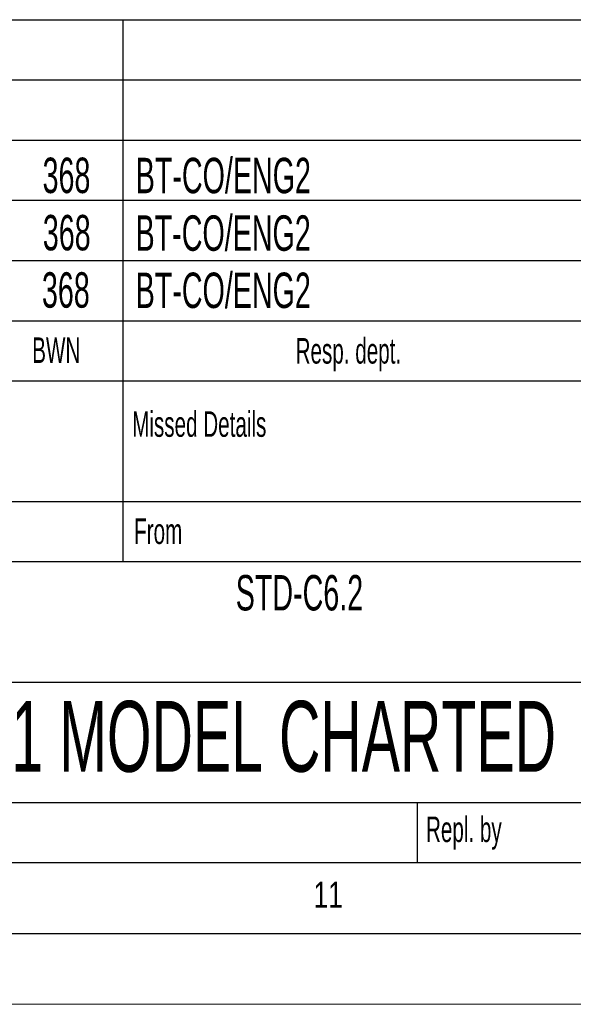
# Model space of a CAD drawing. Header units: millimetres. Extents: x 0 to 594, y 0 to 420.
# Tile 21 of 48: x 504 to 543, y 0 to 70. Entities that reach past the tile are written whole.
import ezdxf

# ---------------------------------------------------------------- set-up
doc = ezdxf.new("R2010")
doc.units = ezdxf.units.MM
doc.layers.add('FORMAT', color=7, linetype='Continuous')
doc.layers.add('SLD-0', color=7, linetype='Continuous')
doc.styles.add('SLDTEXTSTYLE0', font='TXT', dxfattribs={"width": 0.75})
doc.styles.add('SLDTEXTSTYLE1', font='TXT', dxfattribs={"width": 0.605})

msp = doc.modelspace()

# ---------------------------------------------------------------- linework, layer by layer
at = {"color": 7, "linetype": 'Continuous', "lineweight": 18}
msp.add_line((0, 0), (594, 0), dxfattribs=at)
at = {"layer": 'FORMAT'}
for p, q in [((399.4, 69.5), (584, 69.5)), ((399.4, 69.5), (584, 69.5)), ((399.4, 69.5), (584, 69.5)), ((511.2, 69.5), (511.2, 44)), ((399.4, 65.25), (584, 65.25)), ((399.4, 65.25), (584, 65.25)), ((511.2, 65.25), (511.2, 44)), ((399.4, 61), (584, 61)), ((399.4, 56.75), (584, 56.75)), ((399.4, 52.5), (584, 52.5)), ((399.4, 48.25), (584, 48.25)), ((399.4, 44), (584, 44)), ((511.2, 44), (511.2, 31.25)), ((399.4, 35.5), (584, 35.5)), ((477.4, 31.25), (584, 31.25)), ((477.4, 22.75), (584, 22.75)), ((477.4, 14.25), (584, 14.25)), ((532, 10), (532, 14.25)), ((20, 10), (584, 10)), ((399.4, 10), (584, 10)), ((15, 5), (589, 5))]:
    msp.add_line(p, q, dxfattribs=at)
at = {"layer": 'SLD-0'}
msp.add_line((399.4, 10), (584, 10), dxfattribs=at)

# ---------------------------------------------------------------- texts
at = {"layer": 'FORMAT'}
for s, insert, char_height, attachment_point, style in [('368', (507.218, 59.763), 2.5, 2, 'SLDTEXTSTYLE1'), ('BT-CO/ENG2', (512.107, 59.751), 2.5, 1, 'SLDTEXTSTYLE1'), ('368', (507.237, 55.718), 2.5, 2, 'SLDTEXTSTYLE1'), ('BT-CO/ENG2', (512.094, 55.689), 2.5, 1, 'SLDTEXTSTYLE1'), ('368', (507.173, 51.671), 2.5, 2, 'SLDTEXTSTYLE1'), ('BT-CO/ENG2', (512.101, 51.648), 2.5, 1, 'SLDTEXTSTYLE1'), ('BWN', (504.799, 47.073), 1.8, 1, 'SLDTEXTSTYLE1'), ('Resp. dept.', (523.388, 47.025), 1.8, 1, 'SLDTEXTSTYLE1'), ('Missed Details', (511.854, 41.857), 1.8, 1, 'SLDTEXTSTYLE1'), ('From', (511.991, 34.295), 1.8, 1, 'SLDTEXTSTYLE1'), ('STD-C6.2', (523.659, 30.301), 2.5, 2, 'SLDTEXTSTYLE1'), ('1 MODEL CHARTED', (522.548, 21.416), 5, 2, 'SLDTEXTSTYLE1'), ('Repl. by', (532.589, 13.253), 1.8, 1, 'SLDTEXTSTYLE1'), ('11', (524.653, 8.668), 1.8521, 1, 'SLDTEXTSTYLE0')]:
    msp.add_mtext(s, dxfattribs=dict(at, insert=insert, char_height=char_height, attachment_point=attachment_point, style=style))

doc.saveas('drawing.dxf')
